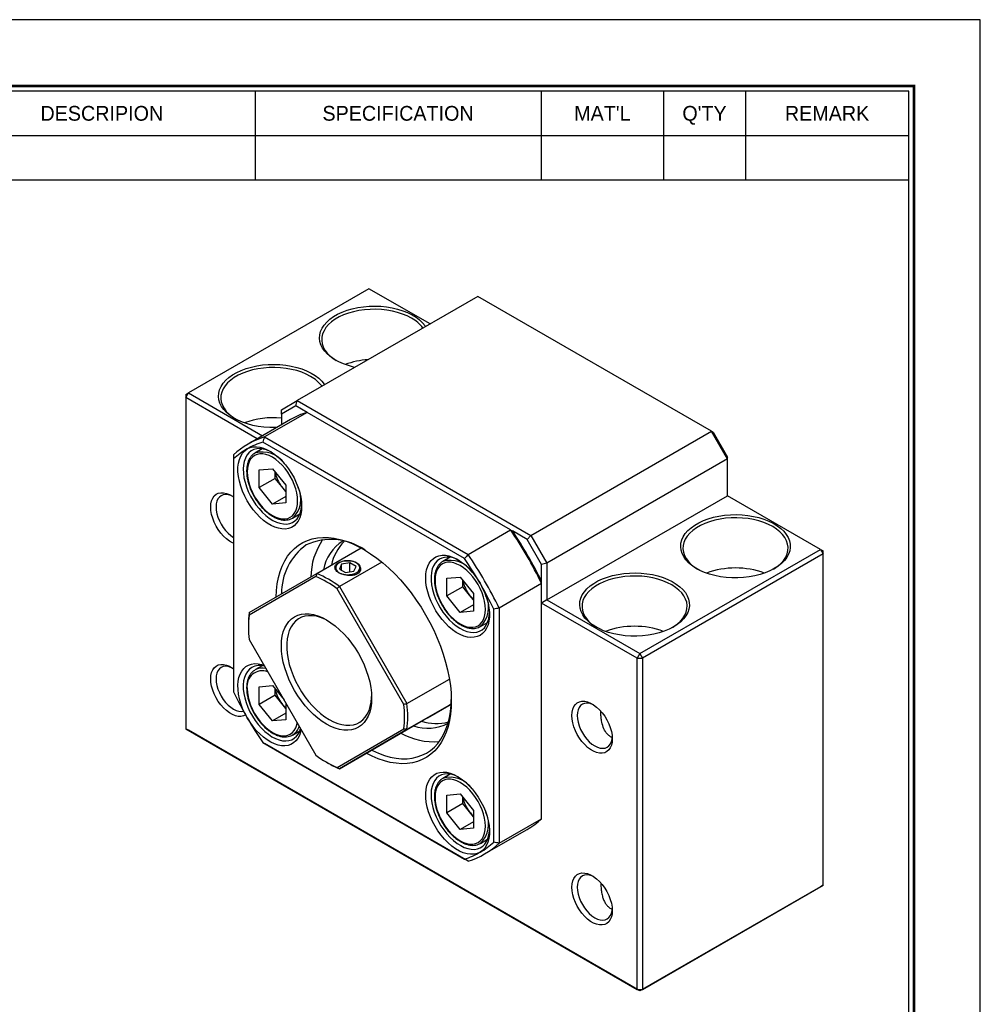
# Model space of a CAD drawing. Header units: millimetres. Extents: x 0 to 404, y 0 to 286.
# Tile 4 of 4: x 276 to 404, y 154 to 286. Entities that reach past the tile are written whole.
import ezdxf
from ezdxf.enums import TextEntityAlignment as Align

# ---------------------------------------------------------------- set-up
doc = ezdxf.new("R2010")
doc.units = ezdxf.units.MM
doc.layers.add('L1', color=7, linetype='CONTINUOUS')
doc.layers.add('OUTLINE', color=7, linetype='CONTINUOUS')

# ---------------------------------------------------------------- blocks, each defined once
blk = doc.blocks.new('표제란')
at = {"layer": 'L1', "color": 0}
for p, q in [((297, 210), (0, 210)), ((297, 0), (297, 210))]:
    blk.add_line(p, q, dxfattribs=at)
at = {"layer": 'L1'}
for p, q in [((226, 203), (226, 194.336)), ((254, 203), (254, 194.336)), ((266, 203), (266, 194.336)), ((274, 203), (274, 194.336)), ((190, 198.668), (290, 198.668)), ((190, 194.336), (290, 194.336))]:
    blk.add_line(p, q, dxfattribs=at)
at = {"layer": 'L1', "const_width": 0.25}
blk.add_lwpolyline([(290.5, 6.5), (290.5, 203.5), (10, 203.5), (10, 6.5)], close=True, dxfattribs=at)
at = {"layer": 'L1'}
blk.add_lwpolyline([(290, 7), (290, 203), (10.5, 203), (10.5, 7)], close=True, dxfattribs=at)
for s, p in [('DESCRIPION', (211, 200.834)), ('SPECIFICATION', (240, 200.834)), ("MAT'L", (260, 200.834)), ("Q'TY", (270, 200.834)), ('REMARK', (282, 200.834))]:
    blk.add_text(s, height=1.444, dxfattribs=at).set_placement(p, align=Align.MIDDLE_CENTER)
for tag, p in [('필렛', (179.25, 10.9)), ('모따기', (179.25, 8.3))]:
    blk.add_attdef(tag, text='', height=1.15, dxfattribs=at).set_placement(p, align=Align.MIDDLE_LEFT)
at = {"layer": 'OUTLINE', "ltscale": 0.5}
for tag, p, height in [('TITLE', (237.166, 24.406), 2.5), ('도번', (251.181, 15.642), 2.5), ('SCALE', (253.781, 9.553), 1.2), ('DATE', (277.02, 9.511), 1.2)]:
    blk.add_attdef(tag, p, '', height=height, dxfattribs=at)

msp = doc.modelspace()

# ---------------------------------------------------------------- linework, layer by layer
at = {"layer": 'OUTLINE'}
for p, q in [((322.4865, 249.7539), (298.4449, 235.875)), ((330.6172, 245.0601), (322.4865, 249.7539)), ((336.9822, 248.7346), (312.9406, 234.8556)), ((368.0949, 230.7736), (336.9822, 248.7346)), ((298.0913, 235.2626), (298.4449, 235.875)), ((298.0913, 235.6708), (298.4449, 235.875)), ((298.0913, 235.6708), (298.0913, 235.2626)), ((298.0913, 235.2626), (298.0913, 191.1694)), ((307.6027, 229.7718), (298.0913, 235.2626)), ((298.4449, 235.875), (308.3099, 230.18)), ((310.8193, 233.6306), (312.9406, 234.8556)), ((312.7335, 234.1587), (312.9406, 234.8556)), ((312.9406, 234.8556), (344.0533, 216.8947)), ((312.7335, 234.1587), (310.8193, 233.0533)), ((310.8193, 233.0533), (310.8193, 233.6306)), ((314.2389, 233.2897), (312.7335, 234.1587)), ((312.0411, 232.334), (306.3842, 229.0683)), ((314.239, 233.2897), (308.5821, 230.024)), ((310.8193, 233.0533), (310.8193, 231.6286)), ((341.3406, 217.6442), (314.239, 233.2897)), ((344.0533, 216.8947), (368.0949, 230.7736)), ((370.2162, 227.0994), (368.0949, 230.7736)), ((368.0949, 230.7736), (368.302, 230.654)), ((308.5821, 230.024), (335.6838, 214.3786)), ((368.302, 230.654), (370.2162, 227.3385)), ((308.2789, 228.4301), (307.3099, 227.8707)), ((335.2098, 213.8358), (308.349, 229.3421)), ((304.4553, 227.0936), (304.4553, 196.0758)), ((370.2162, 227.0994), (346.1746, 213.2204)), ((370.2162, 227.0994), (370.2162, 227.3385)), ((370.2162, 222.2001), (370.2162, 227.0994)), ((307.8652, 225.6375), (309.633, 225.7956)), ((307.8652, 223.2804), (307.8652, 225.6375)), ((309.633, 225.7956), (311.4007, 223.5965)), ((309.9865, 224.505), (307.8652, 223.2804)), ((309.9865, 224.505), (309.9865, 225.3558)), ((310.8704, 223.4054), (309.9865, 224.505)), ((309.633, 221.0813), (307.8652, 223.2804)), ((311.4007, 222.7457), (310.8704, 223.4054)), ((311.4007, 223.5965), (311.4007, 221.2393)), ((311.4007, 222.1018), (309.633, 221.0813)), ((346.1746, 208.3212), (370.2162, 222.2001)), ((382.5906, 215.0566), (370.2162, 222.2001)), ((311.4007, 221.2393), (309.633, 221.0813)), ((312.3095, 219.2102), (313.2785, 219.7696)), ((335.6838, 214.3786), (341.3406, 217.6442)), ((343.5533, 216.3668), (341.5737, 217.5096)), ((343.5533, 216.3668), (344.0533, 216.8947)), ((345.4675, 213.0513), (343.5533, 216.3668)), ((344.0533, 216.8947), (346.1746, 213.2204)), ((315.5418, 211.8397), (321.4246, 215.2357)), ((358.549, 201.1776), (382.5906, 215.0566)), ((382.5906, 215.0566), (382.9441, 214.4442)), ((382.5906, 215.0566), (382.9441, 214.8524)), ((333.2789, 213.9979), (332.3099, 213.4385)), ((382.9441, 214.4442), (358.9025, 200.5652)), ((382.9441, 214.4442), (382.9441, 214.8524)), ((382.9441, 170.351), (382.9441, 214.4442)), ((324.1942, 213.3709), (318.5418, 210.1078)), ((318.8416, 213.0785), (318.5427, 212.4347)), ((318.5427, 212.4347), (319.3592, 211.9633)), ((319.9569, 213.2511), (318.8416, 213.0785)), ((318.8416, 212.2621), (318.8416, 213.0785)), ((320.7734, 212.7797), (319.9569, 213.2511)), ((319.9569, 212.0558), (319.9569, 213.2511)), ((320.4746, 212.1358), (320.7734, 212.7797)), ((346.1746, 213.2204), (345.4675, 213.0513)), ((345.4675, 210.7654), (345.4675, 213.0513)), ((346.1746, 213.2204), (346.1746, 208.3212)), ((315.4294, 211.4284), (306.5299, 206.2892)), ((306.5418, 206.6424), (315.5418, 211.8397)), ((319.3592, 211.9633), (320.4746, 212.1358)), ((332.8652, 211.2053), (334.633, 211.3634)), ((332.8652, 208.8482), (332.8652, 211.2053)), ((334.633, 211.3634), (336.4007, 209.1643)), ((327.1294, 194.3974), (318.2299, 209.8116)), ((318.5418, 210.1078), (327.5418, 194.5194)), ((334.9865, 210.0728), (332.8652, 208.8482)), ((334.9865, 210.0728), (334.9865, 210.9236)), ((335.8704, 208.9732), (334.9865, 210.0728)), ((345.4675, 210.4963), (339.8106, 207.2307)), ((345.4675, 179.2003), (345.4675, 210.4963)), ((334.633, 206.6491), (332.8652, 208.8482)), ((336.4007, 208.3135), (335.8704, 208.9732)), ((336.4007, 209.1643), (336.4007, 206.8072)), ((336.4007, 207.6696), (334.633, 206.6491)), ((339.1035, 176.0738), (339.1035, 207.0916)), ((339.8106, 207.2307), (339.8106, 175.9347)), ((346.1746, 208.3212), (345.4675, 207.9129)), ((358.1954, 200.5652), (345.4675, 207.9129)), ((346.1746, 208.3212), (358.549, 201.1776)), ((336.4007, 206.8072), (334.633, 206.6491)), ((306.4352, 204.9718), (306.4352, 204.7269)), ((337.3095, 204.778), (338.2785, 205.3374)), ((306.5299, 203.0552), (315.4294, 187.6409)), ((358.549, 201.1776), (358.1954, 200.5652)), ((358.1954, 200.5652), (358.9025, 200.5652)), ((358.1954, 156.472), (358.1954, 200.5652)), ((358.549, 201.1776), (358.9025, 200.5652)), ((358.9025, 200.5652), (358.9025, 156.472)), ((308.2789, 199.561), (307.3099, 199.0017)), ((307.8652, 196.7684), (309.633, 196.9265)), ((307.8652, 194.4113), (307.8652, 196.7684)), ((309.633, 196.9265), (311.178, 195.0045)), ((327.5418, 194.5194), (333.1941, 197.7824)), ((309.9865, 195.6359), (307.8652, 194.4113)), ((309.9865, 195.6359), (309.9865, 196.4867)), ((310.8704, 194.5364), (309.9865, 195.6359)), ((309.633, 192.2122), (307.8652, 194.4113)), ((311.4007, 193.8766), (310.8704, 194.5364)), ((311.4007, 194.6187), (311.4007, 192.3703)), ((333.4245, 194.4511), (327.5418, 191.0551)), ((330.2721, 192.63), (333.4244, 194.4505)), ((333.2064, 194.3246), (333.4244, 194.4506)), ((333.4244, 194.4505), (333.2064, 194.3246)), ((311.4007, 193.2327), (309.633, 192.2122)), ((311.4007, 192.3703), (309.633, 192.2122)), ((326.9564, 190.7154), (329.7064, 192.3035)), ((329.7064, 192.3035), (330.2721, 192.63)), ((298.0913, 191.1694), (358.1954, 156.472)), ((298.4449, 190.9652), (298.0913, 191.1694)), ((358.549, 156.2679), (298.4449, 190.9652)), ((312.3095, 190.3412), (313.2785, 190.9005)), ((318.2299, 186.0242), (327.1294, 191.1634)), ((327.5418, 191.0551), (318.5418, 185.8578)), ((318.5418, 185.8578), (326.9564, 190.7154)), ((308.349, 189.3316), (335.2098, 173.8253)), ((335.6838, 173.5515), (308.5821, 189.197)), ((316.828, 186.7241), (317.0401, 186.6016)), ((333.2789, 185.1288), (332.3099, 184.5695)), ((332.8652, 182.3362), (334.633, 182.4943)), ((332.8652, 179.9791), (332.8652, 182.3362)), ((334.633, 182.4943), (336.4007, 180.2952)), ((334.9865, 181.2037), (332.8652, 179.9791)), ((334.9865, 181.2037), (334.9865, 182.0545)), ((335.8704, 180.1042), (334.9865, 181.2037)), ((334.633, 177.78), (332.8652, 179.9791)), ((336.4007, 179.4444), (335.8704, 180.1042)), ((336.4007, 180.2952), (336.4007, 177.9381)), ((336.4007, 178.8005), (334.633, 177.78)), ((339.8106, 175.9347), (345.4675, 179.2003)), ((336.4007, 177.9381), (334.633, 177.78)), ((337.8817, 174.5073), (343.5385, 177.7729)), ((337.3095, 175.909), (338.2785, 176.4683)), ((382.5906, 170.1468), (358.549, 156.2679)), ((358.9025, 156.472), (382.9441, 170.351)), ((382.9441, 170.351), (382.5906, 170.1468)), ((354.6599, 167.2496), (354.8435, 167.1689)), ((358.1954, 156.472), (358.9025, 156.472)), ((358.549, 156.2679), (358.1954, 156.472)), ((358.9025, 156.472), (358.549, 156.2679))]:
    msp.add_line(p, q, dxfattribs=at)
at = {"layer": 'OUTLINE', "flags": 128}
for points in [[(320.6076, 239.2817), (320.445, 239.3186), (319.7417, 239.5094), (319.0776, 239.7422), (318.46, 240.0145), (317.8962, 240.3231), (317.3923, 240.6646), (316.9542, 241.0351), (316.5867, 241.4303), (316.2942, 241.8459), (316.0798, 242.2771), (315.946, 242.719), (315.8943, 243.1665), (315.9253, 243.6148), (316.0387, 244.0585), (316.2331, 244.4928), (316.5064, 244.9128), (316.8555, 245.3135), (317.2764, 245.6906), (317.7643, 246.0397), (318.3138, 246.3569), (318.9185, 246.6386), (319.5717, 246.8816), (320.2659, 247.0831), (320.9933, 247.2408), (321.7456, 247.3531), (322.5144, 247.4186), (323.2908, 247.4365), (324.0661, 247.4066), (324.8316, 247.3294), (325.5784, 247.2056), (326.2983, 247.0367), (326.983, 246.8246), (327.6247, 246.5717), (328.2163, 246.2808), (328.7509, 245.9553), (329.2226, 245.5988), (329.6259, 245.2154), (329.9564, 244.8094), (330.0202, 244.7155)], [(328.1434, 245.8351), (327.5792, 246.1273), (326.9636, 246.3826), (326.3038, 246.5979), (325.6075, 246.7708), (324.883, 246.8992), (324.1386, 246.9817), (323.3832, 247.0172), (322.6255, 247.0054), (321.8745, 246.9463), (321.139, 246.8407), (320.4275, 246.6898), (319.7485, 246.4954), (319.1099, 246.2597), (318.5191, 245.9856), (317.9832, 245.6762), (317.5083, 245.3352), (317.1001, 244.9665), (316.7633, 244.5745), (316.502, 244.1638), (316.319, 243.7392), (316.2167, 243.3056), (316.1962, 242.8682), (316.2577, 242.4321), (316.4005, 242.0024), (316.623, 241.5841), (316.9225, 241.1822), (317.2956, 240.8013), (317.7377, 240.4459), (318.1392, 240.182)], [(310.18, 231.2596), (310.05, 231.2559), (309.2731, 231.2619), (308.5016, 231.3155), (307.7444, 231.4162), (307.01, 231.5627), (306.3067, 231.7535), (305.6425, 231.9863), (305.025, 232.2586), (304.4611, 232.5672), (303.9573, 232.9087), (303.5191, 233.2792), (303.1517, 233.6745), (302.8591, 234.09), (302.6447, 234.5212), (302.5109, 234.9631), (302.4592, 235.4107), (302.4903, 235.8589), (302.6036, 236.3027), (302.7981, 236.737), (303.0714, 237.1569), (303.4205, 237.5576), (303.8414, 237.9347), (304.3293, 238.2838), (304.8788, 238.601), (305.4835, 238.8827), (306.1367, 239.1257), (306.8309, 239.3272), (307.5583, 239.485), (308.3106, 239.5972), (309.0793, 239.6627), (309.8558, 239.6806), (310.6311, 239.6507), (311.3965, 239.5735), (312.1434, 239.4497), (312.8633, 239.2808), (313.5479, 239.0687), (314.1897, 238.8158), (314.7812, 238.5249), (315.3159, 238.1994), (315.7875, 237.8429), (316.1909, 237.4595), (316.5214, 237.0535), (316.5852, 236.9596)], [(314.7083, 238.0792), (314.1442, 238.3714), (313.5286, 238.6267), (312.8688, 238.842), (312.1725, 239.0149), (311.448, 239.1434), (310.7036, 239.2258), (309.9482, 239.2613), (309.1905, 239.2495), (308.4395, 239.1904), (307.7039, 239.0848), (306.9925, 238.9339), (306.3135, 238.7395), (305.6748, 238.5039), (305.0841, 238.2297), (304.5481, 237.9203), (304.0733, 237.5793), (303.6651, 237.2106), (303.3283, 236.8186), (303.0669, 236.4079), (302.884, 235.9833), (302.7817, 235.5498), (302.7612, 235.1124), (302.8227, 234.6763), (302.9655, 234.2465), (303.188, 233.8283), (303.4875, 233.4263), (303.8605, 233.0454), (304.3027, 232.6901), (304.7042, 232.4261)], [(306.2794, 221.5019), (305.9397, 222.1409), (305.6486, 222.7958), (305.4105, 223.4571), (305.2289, 224.1151), (305.1063, 224.7603), (305.0445, 225.3833), (305.0445, 225.9749), (305.1063, 226.5266), (305.2289, 227.0302), (305.4105, 227.4785), (305.6486, 227.8649), (305.9397, 228.1838), (306.2794, 228.4305)], [(309.4607, 228.0244), (309.3338, 228.0888), (308.8596, 228.2862), (308.397, 228.4101), (307.9533, 228.4586), (307.5349, 228.431), (307.1484, 228.3278), (306.7996, 228.1504), (306.4937, 227.9016), (306.2354, 227.5851), (306.0286, 227.2058), (305.8764, 226.7694), (305.7812, 226.2825), (305.7443, 225.7524), (305.7665, 225.1873), (305.8472, 224.5957), (305.9853, 223.9865), (306.1787, 223.3691), (306.4245, 222.7526), (306.7189, 222.1466), (307.0575, 221.5602), (307.4351, 221.0022), (307.846, 220.4811), (308.2841, 220.0049), (308.7426, 219.5808), (309.2145, 219.2151), (309.6929, 218.9134), (310.1703, 218.6803), (310.6395, 218.5194), (311.0935, 218.433), (311.5254, 218.4225), (311.9286, 218.4881), (312.297, 218.6286), (312.625, 218.8421), (312.9076, 219.1253), (313.1406, 219.4739), (313.3204, 219.8825), (313.4444, 220.3451), (313.5105, 220.8545), (313.5182, 220.9959)], [(306.2794, 228.4305), (306.6528, 228.5981), (307.0626, 228.6913), (307.5032, 228.7089), (307.9684, 228.6506), (308.4517, 228.5173), (308.9465, 228.3106), (309.446, 228.0336), (309.9431, 227.6901), (310.431, 227.2848), (310.903, 226.8234), (311.3525, 226.3122), (311.7732, 225.7583), (312.1593, 225.1694), (312.5055, 224.5537), (312.807, 223.9198), (313.0596, 223.2763), (313.2598, 222.6322), (313.4048, 221.9965), (313.4926, 221.3779), (313.5221, 220.7851), (313.4926, 220.2262), (313.4048, 219.7091), (313.2598, 219.2408), (313.0596, 218.8278), (312.807, 218.476), (312.5055, 218.1901), (312.1593, 217.9742), (311.7732, 217.8311), (311.3525, 217.763), (310.903, 217.7707), (310.431, 217.8542), (309.9431, 218.0123), (309.446, 218.2427), (308.9465, 218.5424), (308.4517, 218.907), (307.9684, 219.3317), (307.5032, 219.8105), (307.0626, 220.3368), (306.6528, 220.9032), (306.2794, 221.5019)], [(306.2742, 225.3774), (306.3029, 224.8546), (306.3887, 224.3075), (306.5299, 223.7455), (306.7242, 223.1783), (306.9683, 222.6156), (307.258, 222.0669), (307.5883, 221.5417), (307.9536, 221.049), (308.3476, 220.5971), (308.7637, 220.1939), (309.1946, 219.8461), (309.633, 219.5599), (310.0714, 219.34), (310.5023, 219.1902), (310.9183, 219.1131), (311.3123, 219.11), (311.6776, 219.181), (312.008, 219.3248), (312.2976, 219.539), (312.5417, 219.82), (312.7361, 220.1628), (312.8773, 220.5617), (312.963, 221.0098), (312.9917, 221.4995), (312.963, 222.0223), (312.8773, 222.5694), (312.7361, 223.1313), (312.5417, 223.6985), (312.2976, 224.2613), (312.008, 224.8099), (311.6776, 225.3351), (311.3123, 225.8279), (310.9183, 226.2798), (310.5023, 226.683), (310.0714, 227.0307), (309.633, 227.317), (309.1946, 227.5369), (308.7637, 227.6867), (308.3476, 227.7638), (307.9536, 227.7669), (307.5883, 227.6959), (307.258, 227.5521), (306.9683, 227.3378), (306.7242, 227.0569), (306.5299, 226.7141), (306.3887, 226.3152), (306.3029, 225.8671), (306.2742, 225.3774)], [(304.4553, 215.8565), (304.3025, 215.9264), (303.9009, 216.1582), (303.5038, 216.4566), (303.1201, 216.8148), (302.7582, 217.2249), (302.4264, 217.6777), (302.132, 218.1631), (301.8816, 218.6702), (301.6808, 219.1878), (301.5341, 219.7041), (301.4447, 220.2079), (301.4147, 220.6876), (301.4447, 221.1328), (301.5341, 221.5333), (301.6808, 221.8803), (301.8816, 222.166), (302.132, 222.384), (302.4264, 222.5295), (302.7582, 222.5992), (303.1201, 222.5915), (303.5038, 222.5067), (303.9009, 222.3466), (304.3025, 222.1147), (304.4553, 222.0082)], [(304.2852, 222.1262), (304.0903, 222.2127), (303.7342, 222.3195), (303.3959, 222.353), (303.0837, 222.3123), (302.8053, 222.1985), (302.5675, 222.0142), (302.3762, 221.7641), (302.236, 221.4544), (302.1506, 221.0926), (302.1218, 220.6876), (302.1506, 220.2495), (302.236, 219.789), (302.3762, 219.3175), (302.5675, 218.8465), (302.8053, 218.3877), (303.0837, 217.9524), (303.3959, 217.5512), (303.7342, 217.1941), (304.0903, 216.8899), (304.4553, 216.646)], [(376.4388, 212.4849), (375.8608, 212.185), (375.231, 211.9223), (374.5563, 211.6997), (373.8445, 211.5198), (373.1036, 211.3846), (372.342, 211.2957), (371.5683, 211.2539), (370.7914, 211.2599), (370.0199, 211.3135), (369.2627, 211.4142), (368.5282, 211.5607), (367.825, 211.7515), (367.1608, 211.9843), (366.5433, 212.2566), (365.9794, 212.5653), (365.4756, 212.9067), (365.0374, 213.2772), (364.67, 213.6725), (364.3774, 214.088), (364.163, 214.5192), (364.0292, 214.9611), (363.9775, 215.4087), (364.0086, 215.8569), (364.1219, 216.3007), (364.3164, 216.735), (364.5897, 217.1549), (364.9388, 217.5556), (365.3597, 217.9327), (365.8476, 218.2818), (366.397, 218.599), (367.0018, 218.8807), (367.655, 219.1237), (368.3492, 219.3252), (369.0766, 219.483), (369.8289, 219.5952), (370.5976, 219.6607), (371.3741, 219.6786), (372.1494, 219.6487), (372.9148, 219.5715), (373.6617, 219.4477), (374.3816, 219.2788), (375.0662, 219.0667), (375.708, 218.8138), (376.2995, 218.5229), (376.8342, 218.1974), (377.3058, 217.8409), (377.7092, 217.4575), (378.0397, 217.0515), (378.2935, 216.6275), (378.4678, 216.1904), (378.5607, 215.745), (378.5711, 215.2965), (378.4988, 214.8499), (378.3446, 214.4102), (378.1104, 213.9825), (377.7988, 213.5716), (377.4133, 213.1821), (376.9582, 212.8185), (376.4388, 212.4849)], [(376.2266, 218.0772), (375.6625, 218.3694), (375.0469, 218.6247), (374.3871, 218.84), (373.6908, 219.0129), (372.9663, 219.1414), (372.2219, 219.2238), (371.4664, 219.2593), (370.7088, 219.2475), (369.9578, 219.1884), (369.2222, 219.0828), (368.5108, 218.9319), (367.8318, 218.7375), (367.1931, 218.5019), (366.6024, 218.2277), (366.0664, 217.9183), (365.5916, 217.5773), (365.1834, 217.2086), (364.8466, 216.8166), (364.5852, 216.4059), (364.4023, 215.9813), (364.3, 215.5478), (364.2795, 215.1104), (364.341, 214.6743), (364.4838, 214.2445), (364.7063, 213.8263), (365.0058, 213.4243), (365.3788, 213.0434), (365.821, 212.6881), (366.2225, 212.4241)], [(376.3313, 212.4241), (376.4873, 212.5213), (376.9622, 212.8623), (377.3704, 213.231), (377.7072, 213.623), (377.9685, 214.0337), (378.1515, 214.4583), (378.2538, 214.8918), (378.2743, 215.3292), (378.2128, 215.7653), (378.07, 216.195), (377.8475, 216.6133), (377.548, 217.0153), (377.175, 217.3962), (376.7328, 217.7515), (376.2266, 218.0772)], [(310.1171, 208.707), (310.1671, 209.5931), (310.2758, 210.473), (310.4418, 211.3086), (310.6643, 212.0958), (310.9421, 212.8306), (311.274, 213.5093), (311.6581, 214.1287), (312.0928, 214.6855), (312.5756, 215.1771), (313.1044, 215.601), (313.6763, 215.955), (314.2886, 216.2374), (314.9382, 216.4468), (315.6219, 216.5822), (316.3363, 216.6428), (317.0778, 216.6284), (317.8428, 216.5391), (318.6273, 216.3753), (319.4276, 216.1378), (320.2395, 215.8277), (321.0591, 215.4467), (321.8824, 214.9967), (322.7051, 214.4798), (323.5232, 213.8986), (324.3326, 213.2562), (325.1293, 212.5555), (325.9093, 211.8002), (326.6687, 210.994), (327.4038, 210.1409), (328.1108, 209.2452), (328.7863, 208.3114), (329.4269, 207.344), (330.0294, 206.3479)], [(337.2794, 203.606), (336.906, 203.4384), (336.4962, 203.3451), (336.0556, 203.3275), (335.5905, 203.3858), (335.1071, 203.5192), (334.6123, 203.7258), (334.1128, 204.0028), (333.6157, 204.3464), (333.1278, 204.7517), (332.6558, 205.2131), (332.2064, 205.7243), (331.7856, 206.2782), (331.3995, 206.867), (331.0533, 207.4827), (330.7518, 208.1167), (330.4992, 208.7602), (330.299, 209.4043), (330.154, 210.04), (330.0662, 210.6585), (330.0368, 211.2514), (330.0662, 211.8102), (330.154, 212.3274), (330.299, 212.7957), (330.4992, 213.2086), (330.7518, 213.5605), (331.0533, 213.8463), (331.3995, 214.0623), (331.7856, 214.2053), (332.2064, 214.2735), (332.6558, 214.2657), (333.1278, 214.1823), (333.6157, 214.0242), (334.1128, 213.7938), (334.6123, 213.4941), (335.1071, 213.1294), (335.5905, 212.7047), (336.0556, 212.226), (336.4962, 211.6997), (336.906, 211.1333), (337.2794, 210.5346)], [(331.883, 213.7694), (331.5659, 213.5381), (331.2953, 213.2382), (331.0753, 212.8741), (330.9092, 212.4513), (330.7995, 211.9764), (330.748, 211.4564), (330.7554, 210.8992), (330.8216, 210.3134), (330.9455, 209.7078), (331.1253, 209.0915), (331.3583, 208.4739), (331.641, 207.8644), (331.969, 207.2723), (332.3373, 206.7063), (332.7405, 206.1753), (333.1724, 205.6872), (333.6264, 205.2494), (334.0957, 204.8685), (334.5731, 204.5504), (335.0514, 204.2998), (335.5234, 204.1205), (335.9819, 204.0153), (336.4199, 203.9858), (336.8308, 204.0324), (337.2085, 204.1544), (337.547, 204.3499), (337.8415, 204.616), (338.0872, 204.9487), (338.2806, 205.3428), (338.4187, 205.7925), (338.4995, 206.291), (338.5182, 206.5637)], [(318.5196, 211.95), (318.8129, 211.8161), (319.1517, 211.7249), (319.5178, 211.6813), (319.8914, 211.6876), (320.2525, 211.7434), (320.5815, 211.8458), (320.8608, 211.9893), (321.0752, 212.1661), (321.2132, 212.3666), (321.2674, 212.5802), (321.2348, 212.7951), (321.1172, 213), (320.921, 213.1837), (320.6567, 213.3363), (320.3385, 213.4495), (319.9837, 213.5174), (319.6113, 213.5362), (319.2414, 213.505), (318.894, 213.4253), (318.5878, 213.3015), (318.3393, 213.1403), (318.1618, 212.9503), (318.0651, 212.7419), (318.0542, 212.5262), (318.1298, 212.3148), (318.2878, 212.1193), (318.5196, 211.95)], [(331.2742, 210.9452), (331.3029, 210.4224), (331.3887, 209.8753), (331.5299, 209.3133), (331.7242, 208.7462), (331.9683, 208.1834), (332.258, 207.6347), (332.5883, 207.1095), (332.9536, 206.6168), (333.3476, 206.1649), (333.7637, 205.7617), (334.1946, 205.4139), (334.633, 205.1277), (335.0714, 204.9078), (335.5023, 204.758), (335.9183, 204.6809), (336.3123, 204.6778), (336.6776, 204.7488), (337.008, 204.8926), (337.2976, 205.1068), (337.5417, 205.3878), (337.7361, 205.7306), (337.8773, 206.1295), (337.963, 206.5776), (337.9917, 207.0673), (337.963, 207.5901), (337.8773, 208.1372), (337.7361, 208.6991), (337.5417, 209.2663), (337.2976, 209.8291), (337.008, 210.3777), (336.6776, 210.9029), (336.3123, 211.3957), (335.9183, 211.8476), (335.5023, 212.2508), (335.0714, 212.5985), (334.633, 212.8848), (334.1946, 213.1047), (333.7637, 213.2545), (333.3476, 213.3316), (332.9536, 213.3347), (332.5883, 213.2637), (332.258, 213.1199), (331.9683, 212.9057), (331.7242, 212.6247), (331.5299, 212.2819), (331.3887, 211.883), (331.3029, 211.4349), (331.2742, 210.9452)], [(363.0037, 204.729), (362.4258, 204.4291), (361.796, 204.1664), (361.1213, 203.9439), (360.4095, 203.764), (359.6686, 203.6288), (358.907, 203.5398), (358.1333, 203.498), (357.3563, 203.504), (356.5849, 203.5576), (355.8276, 203.6583), (355.0932, 203.8048), (354.39, 203.9956), (353.7258, 204.2285), (353.1083, 204.5007), (352.5444, 204.8094), (352.0405, 205.1509), (351.6024, 205.5213), (351.235, 205.9166), (350.9424, 206.3322), (350.728, 206.7633), (350.5942, 207.2052), (350.5425, 207.6528), (350.5735, 208.101), (350.6869, 208.5448), (350.8813, 208.9791), (351.1547, 209.399), (351.5037, 209.7998), (351.9246, 210.1768), (352.4126, 210.5259), (352.962, 210.8431), (353.5668, 211.1248), (354.2199, 211.3678), (354.9142, 211.5693), (355.6416, 211.7271), (356.3939, 211.8393), (357.1626, 211.9048), (357.939, 211.9227), (358.7144, 211.8929), (359.4798, 211.8156), (360.2267, 211.6919), (360.9465, 211.523), (361.6312, 211.3108), (362.273, 211.0579), (362.8645, 210.767), (363.3991, 210.4415), (363.8708, 210.085), (364.2741, 209.7016), (364.6046, 209.2956), (364.8585, 208.8717), (365.0328, 208.4345), (365.1257, 207.9892), (365.136, 207.5406), (365.0637, 207.094), (364.9096, 206.6543), (364.6754, 206.2266), (364.3638, 205.8157), (363.9782, 205.4262), (363.5232, 205.0626), (363.0037, 204.729)], [(362.7916, 210.3213), (362.2274, 210.6135), (361.6118, 210.8688), (360.952, 211.0841), (360.2558, 211.2571), (359.5312, 211.3855), (358.7869, 211.4679), (358.0314, 211.5034), (357.2737, 211.4916), (356.5227, 211.4325), (355.7872, 211.3269), (355.0757, 211.176), (354.3967, 210.9816), (353.7581, 210.746), (353.1673, 210.4719), (352.6314, 210.1625), (352.1565, 209.8214), (351.7483, 209.4527), (351.4116, 209.0608), (351.1502, 208.65), (350.9673, 208.2254), (350.8649, 207.7919), (350.8444, 207.3545), (350.9059, 206.9184), (351.0488, 206.4887), (351.2712, 206.0704), (351.5708, 205.6684), (351.9438, 205.2876), (352.386, 204.9322), (352.7874, 204.6682)], [(337.2794, 210.5346), (337.6191, 209.8956), (337.9102, 209.2407), (338.1483, 208.5794), (338.3299, 207.9214), (338.4526, 207.2761), (338.5143, 206.6532), (338.5143, 206.0616), (338.4526, 205.5099), (338.3299, 205.0063), (338.1483, 204.558), (337.9102, 204.1716), (337.6191, 203.8527), (337.2794, 203.606)], [(362.8963, 204.6682), (363.0523, 204.7654), (363.5272, 205.1064), (363.9354, 205.4751), (364.2721, 205.8671), (364.5335, 206.2778), (364.7164, 206.7024), (364.8188, 207.136), (364.8393, 207.5733), (364.7778, 208.0095), (364.6349, 208.4392), (364.4125, 208.8574), (364.113, 209.2594), (363.7399, 209.6403), (363.2977, 209.9957), (362.7916, 210.3213)], [(316.8297, 205.6669), (317.4188, 205.2933), (318.0022, 204.8566), (318.5744, 204.3608), (319.1297, 203.8107), (319.6629, 203.2117), (320.1689, 202.5695), (320.6426, 201.8902), (321.0797, 201.1805), (321.4758, 200.4472), (321.8271, 199.6973), (322.1304, 198.938), (322.3826, 198.1767), (322.5813, 197.4207), (322.7246, 196.6772), (322.8111, 195.9535), (322.8401, 195.2565), (322.8111, 194.5929), (322.7246, 193.9692), (322.5813, 193.3912), (322.3826, 192.8646), (322.1304, 192.3945), (321.8271, 191.9853), (321.4758, 191.6411), (321.0797, 191.3651), (320.6426, 191.1599), (320.1689, 191.0277), (319.6629, 190.9696), (319.1297, 190.9862), (318.5744, 191.0773), (318.0022, 191.2421), (317.4188, 191.479), (316.8297, 191.7857), (316.2405, 192.1592), (315.6571, 192.5959), (315.0849, 193.0917), (314.5296, 193.6418), (313.9964, 194.2408), (313.4905, 194.8831), (313.0167, 195.5623), (312.5797, 196.272), (312.1836, 197.0053), (311.8322, 197.7553), (311.529, 198.5145), (311.2768, 199.2758), (311.0781, 200.0318), (310.9347, 200.7753), (310.8482, 201.499), (310.8193, 202.196), (310.8482, 202.8596), (310.9347, 203.4834), (311.0781, 204.0613), (311.2768, 204.5879), (311.529, 205.0581), (311.8322, 205.4672), (312.1836, 205.8115), (312.5797, 206.0875), (313.0167, 206.2926), (313.4905, 206.4248), (313.9964, 206.4829), (314.5296, 206.4664), (315.0849, 206.3752), (315.6571, 206.2104), (316.2405, 205.9735), (316.8297, 205.6669)], [(317.0101, 205.5596), (316.6109, 205.7596), (316.0445, 205.9863), (315.4898, 206.1407), (314.9524, 206.2211), (314.4379, 206.2267), (313.9516, 206.1574), (313.4985, 206.014), (313.0832, 205.7978), (312.7099, 205.5112), (312.3826, 205.1571), (312.1045, 204.7391), (311.8785, 204.2614), (311.7069, 203.7291), (311.5916, 203.1475), (311.5336, 202.5227), (311.5336, 201.861), (311.5916, 201.1692), (311.7069, 200.4544), (311.8785, 199.724), (312.1045, 198.9855), (312.3826, 198.2464), (312.7099, 197.5143), (313.0832, 196.7967), (313.4985, 196.1011), (313.9516, 195.4344), (314.4379, 194.8037), (314.9524, 194.2153), (315.4898, 193.6752), (316.0445, 193.1891), (316.6109, 192.7619), (317.1832, 192.398), (317.7555, 192.1012), (318.3219, 191.8744), (318.8767, 191.72), (319.414, 191.6396), (319.9285, 191.634), (320.4148, 191.7033), (320.8679, 191.8468), (321.2833, 192.0629), (321.6565, 192.3495), (321.9839, 192.7036), (322.262, 193.1217), (322.4879, 193.5993), (322.6595, 194.1316), (322.7748, 194.7132), (322.8328, 195.3381), (322.8374, 195.4653)], [(330.0294, 206.3479), (330.5908, 205.328), (331.1083, 204.2896), (331.5793, 203.2376), (332.0015, 202.1774), (332.3728, 201.1142), (332.6913, 200.0534), (332.9554, 199.0002), (333.1639, 197.9599), (333.3156, 196.9376), (333.4099, 195.9385), (333.4462, 194.9675), (333.4244, 194.0294), (333.3446, 193.129), (333.2072, 192.2708), (333.0128, 191.4589), (332.7625, 190.6974), (332.4574, 189.9902), (332.0992, 189.3407), (331.6895, 188.7523), (331.2305, 188.2278), (330.7244, 187.7698), (330.1737, 187.3806), (329.5812, 187.0622), (328.9499, 186.8161), (328.2828, 186.6436), (327.5833, 186.5455), (326.8549, 186.5224), (326.1012, 186.5743), (325.326, 186.7009), (324.5331, 186.9017), (323.7265, 187.1757), (322.9102, 187.5214), (322.1168, 187.9216)], [(306.0593, 193.0177), (305.7771, 192.8803), (305.4452, 192.8106), (305.0834, 192.8183), (304.6997, 192.9031), (304.3025, 193.0632), (303.9009, 193.2951), (303.5038, 193.5934), (303.1201, 193.9517), (302.7582, 194.3618), (302.4264, 194.8146), (302.132, 195.2999), (301.8816, 195.8071), (301.6808, 196.3246), (301.5341, 196.841), (301.4447, 197.3447), (301.4147, 197.8245), (301.4447, 198.2696), (301.5341, 198.6702), (301.6808, 199.0172), (301.8816, 199.3029), (302.132, 199.5209), (302.4264, 199.6664), (302.7582, 199.7361), (303.1201, 199.7284), (303.5038, 199.6436), (303.9009, 199.4834), (304.3025, 199.2516), (304.4553, 199.1451)], [(304.2852, 199.2631), (304.0903, 199.3496), (303.7342, 199.4564), (303.3959, 199.4899), (303.0837, 199.4492), (302.8053, 199.3353), (302.5675, 199.1511), (302.3762, 198.901), (302.236, 198.5912), (302.1506, 198.2294), (302.1218, 197.8245), (302.1506, 197.3864), (302.236, 196.9259), (302.3762, 196.4544), (302.5675, 195.9834), (302.8053, 195.5246), (303.0837, 195.0893), (303.3959, 194.6881), (303.7342, 194.331), (304.0903, 194.0267), (304.4553, 193.7828), (304.8203, 193.6053), (305.1764, 193.4985), (305.5147, 193.465), (305.7911, 193.4969)], [(306.2794, 192.6328), (305.9514, 193.2478), (305.6684, 193.8778), (305.4343, 194.5145), (305.2521, 195.1491), (305.1244, 195.7732), (305.0529, 196.3782), (305.0386, 196.9559), (305.0816, 197.4987), (305.1813, 197.999), (305.3365, 198.4503), (305.545, 198.8462), (305.804, 199.1816), (306.1101, 199.4519), (306.4589, 199.6533), (306.8459, 199.7833), (307.2659, 199.84), (307.713, 199.8226), (308.1813, 199.7315), (308.5087, 199.6279)], [(306.883, 199.3325), (306.5659, 199.1012), (306.2953, 198.8013), (306.0752, 198.4372), (305.9092, 198.0144), (305.7995, 197.5395), (305.748, 197.0195), (305.7554, 196.4624), (305.8216, 195.8765), (305.9455, 195.2709), (306.1253, 194.6546), (306.3583, 194.0371), (306.641, 193.4276), (306.969, 192.8354), (307.3373, 192.2695), (307.7405, 191.7384), (308.1724, 191.2503), (308.6264, 190.8125), (309.0957, 190.4316), (309.5731, 190.1135), (310.0514, 189.8629), (310.5234, 189.6836), (310.9819, 189.5785), (311.4199, 189.5489), (311.8308, 189.5955), (312.2085, 189.7175), (312.547, 189.913), (312.8415, 190.1791), (313.0872, 190.5118), (313.2806, 190.906), (313.3775, 191.1948)], [(306.2742, 196.5083), (306.3029, 195.9855), (306.3887, 195.4384), (306.5299, 194.8765), (306.7242, 194.3093), (306.9683, 193.7465), (307.258, 193.1979), (307.5883, 192.6726), (307.9536, 192.1799), (308.3476, 191.728), (308.7637, 191.3248), (309.1946, 190.9771), (309.633, 190.6908), (310.0714, 190.4709), (310.5023, 190.3211), (310.9183, 190.244), (311.3123, 190.2409), (311.6776, 190.3119), (312.008, 190.4557), (312.2976, 190.6699), (312.5417, 190.9509), (312.7361, 191.2937), (312.8773, 191.6926), (312.9361, 191.9594)], [(322.8413, 188.3398), (322.9401, 188.2905), (323.7431, 187.9266), (324.5379, 187.6334), (325.3204, 187.4123), (326.0867, 187.2644), (326.8328, 187.1906), (327.555, 187.1911), (328.2496, 187.266), (328.913, 187.415), (329.5419, 187.6371), (330.133, 187.9314), (330.6833, 188.2963), (331.1901, 188.7299), (331.6507, 189.2301), (332.0628, 189.7942), (332.4243, 190.4195), (332.7333, 191.1027), (332.9884, 191.8404), (333.1881, 192.6287), (333.3315, 193.4637), (333.4178, 194.3412), (333.4453, 195.0548)], [(354.872, 189.8274), (354.842, 189.3823), (354.7526, 188.9818), (354.6059, 188.6348), (354.4051, 188.3491), (354.1547, 188.131), (353.8603, 187.9855), (353.5285, 187.9159), (353.1667, 187.9235), (352.7829, 188.0084), (352.3858, 188.1685), (351.9842, 188.4003), (351.5871, 188.6987), (351.2033, 189.0569), (350.8415, 189.467), (350.5097, 189.9198), (350.2153, 190.4052), (349.9649, 190.9123), (349.7641, 191.4299), (349.6174, 191.9463), (349.528, 192.45), (349.498, 192.9298), (349.528, 193.3749), (349.6174, 193.7754), (349.7641, 194.1224), (349.9649, 194.4081), (350.2153, 194.6262), (350.5097, 194.7716), (350.8415, 194.8413), (351.2033, 194.8337), (351.5871, 194.7488), (351.9842, 194.5887), (352.3858, 194.3569), (352.7829, 194.0585), (353.1667, 193.7003), (353.5285, 193.2902), (353.8603, 192.8374), (354.1547, 192.352), (354.4051, 191.8449), (354.6059, 191.3273), (354.7526, 190.8109), (354.842, 190.3072), (354.872, 189.8274)], [(352.3684, 194.3683), (352.1735, 194.4548), (351.8175, 194.5617), (351.4792, 194.5951), (351.167, 194.5544), (350.8886, 194.4406), (350.6508, 194.2563), (350.4594, 194.0063), (350.3193, 193.6965), (350.2338, 193.3347), (350.2051, 192.9298), (350.2338, 192.4917), (350.3193, 192.0312), (350.4594, 191.5596), (350.6508, 191.0887), (350.8886, 190.6299), (351.167, 190.1945), (351.4792, 189.7934), (351.8175, 189.4363), (352.1735, 189.132), (352.5386, 188.8881), (352.9036, 188.7106), (353.2596, 188.6037), (353.5979, 188.5702), (353.9101, 188.6109), (354.1886, 188.7248), (354.4264, 188.9091), (354.6177, 189.1591), (354.7578, 189.4689), (354.8433, 189.8307), (354.8658, 190.0423)], [(313.4515, 191.0668), (313.3775, 190.7315), (313.2223, 190.2802), (313.0138, 189.8843), (312.7548, 189.5489), (312.4488, 189.2786), (312.0999, 189.0772), (311.7129, 188.9472), (311.293, 188.8905), (310.8458, 188.9079), (310.3775, 188.999), (309.8943, 189.1628), (309.4028, 189.3968), (308.9096, 189.6981), (308.4215, 190.0625), (307.9449, 190.4851), (307.4864, 190.9601), (307.0521, 191.4812), (306.648, 192.0413), (306.2794, 192.6328)], [(331.2794, 178.2006), (330.9476, 178.8234), (330.662, 179.4615), (330.4265, 180.1062), (330.2444, 180.7485), (330.1183, 181.3794), (330.0498, 181.9903), (330.04, 182.5727), (330.089, 183.1185), (330.1961, 183.6202), (330.3597, 184.0707), (330.5777, 184.4639), (330.847, 184.7942), (331.1639, 185.0572), (331.524, 185.2491), (331.9223, 185.3673), (332.3533, 185.4102), (332.811, 185.3772), (333.289, 185.2687), (333.7807, 185.0862), (334.2794, 184.8323), (334.7781, 184.5105), (335.2698, 184.1252), (335.7479, 183.6818), (336.2055, 183.1864), (336.6365, 182.6459), (337.0348, 182.0678), (337.3949, 181.4602), (337.7118, 180.8313), (337.9811, 180.19), (338.1991, 179.5451), (338.3628, 178.9056), (338.4698, 178.2804), (338.5188, 177.6781), (338.509, 177.107), (338.4405, 176.5751), (338.3144, 176.0898), (338.1323, 175.6577), (337.8969, 175.2849), (337.6112, 174.9766), (337.2794, 174.7369)], [(334.4607, 184.7232), (334.3338, 184.7875), (333.8596, 184.9849), (333.397, 185.1088), (332.9533, 185.1573), (332.5349, 185.1298), (332.1484, 185.0265), (331.7996, 184.8491), (331.4937, 184.6003), (331.2354, 184.2839), (331.0286, 183.9046), (330.8764, 183.4681), (330.7812, 182.9812), (330.7443, 182.4512), (330.7665, 181.8861), (330.8472, 181.2944), (330.9853, 180.6853), (331.1787, 180.0678), (331.4245, 179.4514), (331.7189, 178.8453), (332.0575, 178.2589), (332.4351, 177.7009), (332.846, 177.1799), (333.2841, 176.7037), (333.7426, 176.2795), (334.2145, 175.9138), (334.6929, 175.6121), (335.1703, 175.3791), (335.6395, 175.2181), (336.0935, 175.1318), (336.5254, 175.1213), (336.9286, 175.1868), (337.297, 175.3274), (337.625, 175.5409), (337.9076, 175.824), (338.1406, 176.1726), (338.3204, 176.5812), (338.4444, 177.0438), (338.5105, 177.5532), (338.5182, 177.6946)], [(331.2742, 182.0761), (331.3029, 181.5533), (331.3887, 181.0062), (331.5299, 180.4443), (331.7242, 179.8771), (331.9683, 179.3143), (332.258, 178.7657), (332.5883, 178.2405), (332.9536, 177.7477), (333.3476, 177.2958), (333.7637, 176.8926), (334.1946, 176.5449), (334.633, 176.2586), (335.0714, 176.0387), (335.5023, 175.8889), (335.9183, 175.8118), (336.3123, 175.8087), (336.6776, 175.8797), (337.008, 176.0235), (337.2976, 176.2378), (337.5417, 176.5187), (337.7361, 176.8615), (337.8773, 177.2604), (337.963, 177.7085), (337.9917, 178.1982), (337.963, 178.721), (337.8773, 179.2681), (337.7361, 179.8301), (337.5417, 180.3972), (337.2976, 180.96), (337.008, 181.5087), (336.6776, 182.0339), (336.3123, 182.5266), (335.9183, 182.9785), (335.5023, 183.3817), (335.0714, 183.7295), (334.633, 184.0157), (334.1946, 184.2356), (333.7637, 184.3854), (333.3476, 184.4625), (332.9536, 184.4656), (332.5883, 184.3946), (332.258, 184.2508), (331.9683, 184.0366), (331.7242, 183.7556), (331.5299, 183.4128), (331.3887, 183.0139), (331.3029, 182.5658), (331.2742, 182.0761)], [(337.2794, 174.7369), (336.8959, 174.566), (336.4743, 174.4733), (336.0206, 174.4602), (335.5416, 174.527), (335.0442, 174.6726), (334.5356, 174.8949), (334.0232, 175.1906), (333.5147, 175.5556), (333.0172, 175.9843), (332.5382, 176.4706), (332.0845, 177.0075), (331.6629, 177.5869), (331.2794, 178.2006)], [(354.872, 166.9643), (354.842, 166.5191), (354.7526, 166.1186), (354.6059, 165.7716), (354.4051, 165.4859), (354.1547, 165.2679), (353.8603, 165.1224), (353.5285, 165.0527), (353.1667, 165.0604), (352.7829, 165.1452), (352.3858, 165.3054), (351.9842, 165.5372), (351.5871, 165.8356), (351.2033, 166.1938), (350.8415, 166.6039), (350.5097, 167.0567), (350.2153, 167.5421), (349.9649, 168.0492), (349.7641, 168.5667), (349.6174, 169.0831), (349.528, 169.5868), (349.498, 170.0666), (349.528, 170.5118), (349.6174, 170.9123), (349.7641, 171.2593), (349.9649, 171.545), (350.2153, 171.763), (350.5097, 171.9085), (350.8415, 171.9782), (351.2033, 171.9705), (351.5871, 171.8857), (351.9842, 171.7255), (352.3858, 171.4937), (352.7829, 171.1953), (353.1667, 170.8371), (353.5285, 170.427), (353.8603, 169.9742), (354.1547, 169.4888), (354.4051, 168.9817), (354.6059, 168.4642), (354.7526, 167.9478), (354.842, 167.4441), (354.872, 166.9643)], [(352.3684, 171.5052), (352.1735, 171.5917), (351.8175, 171.6985), (351.4792, 171.732), (351.167, 171.6913), (350.8886, 171.5774), (350.6508, 171.3932), (350.4594, 171.1431), (350.3193, 170.8334), (350.2338, 170.4716), (350.2051, 170.0666), (350.2338, 169.6285), (350.3193, 169.168), (350.4594, 168.6965), (350.6508, 168.2255), (350.8886, 167.7667), (351.167, 167.3314), (351.4792, 166.9302), (351.8175, 166.5731), (352.1735, 166.2689), (352.5386, 166.025), (352.9036, 165.8474), (353.2596, 165.7406), (353.5979, 165.7071), (353.9101, 165.7478), (354.1886, 165.8617), (354.4264, 166.0459), (354.6177, 166.296), (354.7578, 166.6057), (354.8433, 166.9675), (354.864, 167.1538)]]:
    msp.add_lwpolyline(points, dxfattribs=at)
at = {"layer": 'OUTLINE'}
for centre, radius, start, end in [((325.8772, 241.6797), 4.7332, 36.766028, 61.394521), ((323.0086, 229.7714), 10.5428, 93.51702, 110.457745), ((312.4422, 233.9238), 4.7332, 36.766118, 61.394442), ((309.7443, 221.2746), 11.2972, 84.539877, 109.955533), ((317.3651, 223.0953), 10.6629, 107.048119, 119.953634), ((311.6872, 219.8823), 10.6064, 107.0229, 132.987852), ((311.527, 219.3575), 10.4813, 120.044054, 132.430961), ((311.5145, 219.3509), 10.4806, 107.579414, 119.96682), ((308.3152, 224.5087), 3.5064, 33.887642, 106.831709), ((314.016, 225.9643), 4.055, 189.082709, 219.127217), ((313.663, 225.6258), 3.5677, 218.487732, 230.647169), ((309.9551, 221.7507), 3.4628, 312.758561, 26.671846), ((296.4505, 186.9616), 54.3741, 25.647232, 34.352769), ((317.4455, 208.5145), 7.8616, 54.958244, 114.920051), ((324.0011, 211.1597), 9.2729, 145.950534, 178.692554), ((297.2891, 187.4457), 53.5254, 25.828293, 34.171707), ((318.7562, 209.2195), 7.9153, 125.739003, 180.681286), ((322.1398, 211.2305), 5.8304, 122.320209, 168.980994), ((323.6729, 211.622), 6.3375, 135.0211, 167.837827), ((333.0108, 211.3368), 2.6813, 57.264441, 114.873986), ((290.9997, 183.8197), 53.4368, 29.99564, 34.174245), ((290.7936, 183.696), 54.3741, 25.647232, 34.352769), ((319.994, 212.0065), 1.5054, 33.1778, 86.827576), ((333.3152, 210.0765), 3.5064, 33.887651, 106.831693), ((371.2769, 201.2559), 11.3177, 70.005117, 109.994883), ((309.9647, 198.7282), 13.826, 53.286927, 66.718449), ((310.0433, 198.8507), 14.1049, 52.949263, 67.056113), ((339.016, 211.5321), 4.055, 189.082733, 219.127193), ((291.0029, 183.8121), 53.4379, 25.825798, 30.004346), ((338.6631, 211.1937), 3.5678, 218.487876, 230.647025), ((334.9551, 207.3185), 3.4628, 312.758612, 26.671794), ((320.2644, 204.6722), 13.8293, 173.285329, 186.714671), ((319.0995, 205.0024), 12.6644, 172.559406, 180.138411), ((357.8419, 193.5001), 11.3177, 70.005122, 109.994881), ((307.9405, 197.3061), 2.2858, 73.683775, 117.558604), ((308.2589, 197.2352), 2.0049, 75.202894, 118.579259), ((308.2632, 196.8634), 2.0205, 67.877945, 190.12196), ((352.556, 219.3553), 53.4379, 205.825798, 210.004346), ((314.016, 197.0952), 4.055, 189.082689, 219.127237), ((313.663, 196.7567), 3.5677, 218.487647, 230.647254), ((313.3949, 192.7804), 13.8293, 353.285329, 6.714671), ((313.5402, 192.7872), 14.1083, 352.947719, 7.052281), ((352.5591, 219.3477), 53.4368, 209.99564, 214.174245), ((311.2367, 192.0592), 2.0253, 301.868316, 344.58824), ((330.305, 197.184), 5.9341, 251.442029, 297.250196), ((331.4223, 198.3269), 6.4561, 252.461624, 284.664075), ((331.1828, 198.7179), 9.272, 241.301324, 274.045676), ((323.6946, 198.7243), 13.826, 233.286927, 246.718449), ((323.4721, 197.6994), 12.827, 239.904541, 247.395576), ((333.3152, 181.2074), 3.5064, 33.887661, 106.831682), ((339.016, 182.663), 4.055, 189.082714, 219.127212), ((338.663, 182.3245), 3.5677, 218.487791, 230.64711), ((334.9551, 178.4494), 3.4628, 312.75862, 26.671791), ((338.1878, 187.0205), 10.684, 300.053734, 312.949755), ((332.5787, 183.6933), 10.6064, 287.0229, 312.987852), ((332.0318, 183.8099), 10.4813, 300.044054, 312.430961), ((332.0443, 183.8164), 10.4806, 287.579414, 299.96682)]:
    msp.add_arc(centre, radius, start, end, dxfattribs=at)
for points in [[(308.5821, 230.024), (308.5042, 229.7968), (308.4265, 229.5695), (308.349, 229.3421)], [(304.4553, 227.6409), (304.4553, 227.4586), (304.4553, 227.2762), (304.4553, 227.0936)], [(341.3406, 217.6442), (341.4185, 217.5992), (341.4962, 217.5544), (341.5737, 217.5096)], [(335.6838, 214.3786), (335.5259, 214.1975), (335.3679, 214.0166), (335.2098, 213.8358)], [(315.5418, 211.8397), (315.5044, 211.7026), (315.4669, 211.5655), (315.4294, 211.4284)], [(318.5418, 210.1078), (318.4377, 210.0092), (318.3338, 209.9105), (318.2299, 209.8116)], [(345.4675, 210.4963), (345.4675, 210.5863), (345.4675, 210.676), (345.4675, 210.7654)], [(339.8106, 207.2307), (339.5749, 207.1845), (339.3392, 207.1382), (339.1035, 207.0916)], [(306.5418, 206.6424), (306.5377, 206.5246), (306.5338, 206.4068), (306.5299, 206.2892)], [(327.5418, 194.5194), (327.4044, 194.4785), (327.2669, 194.4378), (327.1294, 194.3974)], [(327.5418, 191.0551), (327.4044, 191.0912), (327.2669, 191.1273), (327.1294, 191.1634)], [(308.349, 189.3316), (308.4265, 189.2869), (308.5042, 189.242), (308.5821, 189.197)], [(318.5418, 185.8578), (318.4377, 185.9132), (318.3338, 185.9687), (318.2299, 186.0242)], [(339.8106, 175.9347), (339.5749, 175.9809), (339.3392, 176.0272), (339.1035, 176.0738)], [(335.6838, 173.5515), (335.5259, 173.6427), (335.3679, 173.7339), (335.2098, 173.8253)]]:
    msp.add_open_spline(points, degree=3, dxfattribs=at)
for points, knots in [([(307.3031, 227.8562), (307.254, 227.8297), (307.0974, 227.7453), (306.8743, 227.5362), (306.6384, 227.238), (306.4516, 226.8836), (306.3131, 226.4813), (306.2279, 226.0414), (306.2023, 225.6986), (306.2012, 225.5095), (306.201, 225.4795)], [0, 0, 0, 0, 0.067958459, 0.216698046, 0.365733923, 0.516368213, 0.669106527, 0.823652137, 0.97201999, 1, 1, 1, 1]), ([(306.201, 225.4795), (306.2025, 225.3898), (306.2069, 225.1306), (306.2551, 224.6831), (306.3617, 224.1376), (306.5193, 223.5836), (306.7243, 223.0293), (306.9738, 222.4827), (307.2641, 221.9514), (307.5911, 221.4429), (307.95, 220.9647), (308.336, 220.5235), (308.7437, 220.1258), (309.1677, 219.7773), (309.6025, 219.4836), (310.0424, 219.2492), (310.4813, 219.0786), (310.9127, 218.9756), (311.3298, 218.942), (311.723, 218.9821), (312.0513, 219.0712), (312.2305, 219.1743), (312.3016, 219.2152)], [0, 0, 0, 0, 0.02766895, 0.07998854, 0.13226708, 0.18448429, 0.23664437, 0.28876272, 0.34085973, 0.39295744, 0.4450743, 0.49723118, 0.54945198, 0.60175866, 0.65416746, 0.70668023, 0.75926545, 0.81178288, 0.86401532, 0.91567872, 0.9665649, 1, 1, 1, 1]), ([(318.0622, 212.3463), (318.0113, 212.4223), (317.9773, 212.5012), (317.9486, 212.6583), (317.9536, 212.7389), (318.0056, 212.8961), (318.0518, 212.9723), (318.1896, 213.1207), (318.2779, 213.1892), (318.5993, 213.3754), (318.8842, 213.4678), (319.3314, 213.5351), (319.4863, 213.5462), (319.7885, 213.5449), (319.935, 213.5328), (320.0773, 213.5096)], [0, 0, 0, 0, 0.125, 0.125, 0.25, 0.25, 0.375, 0.375, 0.5, 0.5, 0.75, 0.75, 0.875, 0.875, 1, 1, 1, 1]), ([(319.2389, 211.6671), (319.0979, 211.6942), (318.9642, 211.7305), (318.7113, 211.8208), (318.5944, 211.8741), (318.3871, 211.9939), (318.2993, 212.0586), (318.1548, 212.1974), (318.0989, 212.2713), (318.0622, 212.3463)], [0, 0, 0, 0, 0.25, 0.25, 0.5, 0.5, 0.75, 0.75, 1, 1, 1, 1]), ([(321.254, 212.8303), (321.3046, 212.7425), (321.3388, 212.6487), (321.3676, 212.4598), (321.3629, 212.3654), (321.3109, 212.1782), (321.2638, 212.0881), (321.1282, 211.924), (321.0378, 211.8486), (320.825, 211.7251), (320.6993, 211.6749), (320.4301, 211.6045), (320.2832, 211.5831), (319.9856, 211.5672), (319.8318, 211.5723), (319.5307, 211.6043), (319.382, 211.6312), (319.2389, 211.6671)], [0, 0, 0, 0, 0.125, 0.125, 0.25, 0.25, 0.375, 0.375, 0.5, 0.5, 0.625, 0.625, 0.75, 0.75, 0.875, 0.875, 1, 1, 1, 1]), ([(320.0773, 213.5096), (320.2176, 213.494), (320.3543, 213.4665), (320.6052, 213.3899), (320.7229, 213.3396), (320.9278, 213.2212), (321.017, 213.1523), (321.1621, 212.9995), (321.2169, 212.9175), (321.254, 212.8303)], [0, 0, 0, 0, 0.25, 0.25, 0.5, 0.5, 0.75, 0.75, 1, 1, 1, 1]), ([(332.3031, 213.424), (332.254, 213.3975), (332.0974, 213.3131), (331.8743, 213.104), (331.6384, 212.8058), (331.4516, 212.4514), (331.3131, 212.0491), (331.2279, 211.6093), (331.2023, 211.2664), (331.2012, 211.0773), (331.201, 211.0473)], [0, 0, 0, 0, 0.06795829, 0.21669804, 0.3657338, 0.5163682, 0.66910652, 0.82365214, 0.97201999, 1, 1, 1, 1]), ([(331.201, 211.0473), (331.2025, 210.9576), (331.2069, 210.6984), (331.2551, 210.2509), (331.3617, 209.7054), (331.5193, 209.1514), (331.7243, 208.5971), (331.9738, 208.0505), (332.2641, 207.5192), (332.5911, 207.0107), (332.95, 206.5325), (333.336, 206.0913), (333.7437, 205.6936), (334.1677, 205.3451), (334.6025, 205.0514), (335.0424, 204.817), (335.4813, 204.6464), (335.9127, 204.5434), (336.3298, 204.5098), (336.723, 204.5499), (337.0513, 204.639), (337.2305, 204.7421), (337.3016, 204.783)], [0, 0, 0, 0, 0.02766894, 0.07998855, 0.13226706, 0.1844843, 0.23664434, 0.28876274, 0.34085968, 0.39295746, 0.44507425, 0.49723113, 0.54945192, 0.60175861, 0.65416757, 0.70668017, 0.75926539, 0.81178281, 0.86401533, 0.91567873, 0.96656484, 1, 1, 1, 1]), ([(307.3031, 198.9871), (307.254, 198.9606), (307.0974, 198.8762), (306.8743, 198.6671), (306.6384, 198.3689), (306.4516, 198.0146), (306.3131, 197.6122), (306.2279, 197.1724), (306.2023, 196.8295), (306.2012, 196.6404), (306.201, 196.6104)], [0, 0, 0, 0, 0.0679581, 0.21669783, 0.36573365, 0.51636789, 0.66910616, 0.82365172, 0.97201952, 1, 1, 1, 1]), ([(306.201, 196.6104), (306.2025, 196.5207), (306.2069, 196.2615), (306.2551, 195.814), (306.3617, 195.2686), (306.5193, 194.7145), (306.7243, 194.1603), (306.9738, 193.6136), (307.2641, 193.0823), (307.5911, 192.5739), (307.95, 192.0956), (308.336, 191.6544), (308.7437, 191.2567), (309.1677, 190.9083), (309.6025, 190.6145), (310.0424, 190.3801), (310.4813, 190.2095), (310.9127, 190.1065), (311.3298, 190.0729), (311.723, 190.113), (312.0513, 190.2021), (312.2305, 190.3052), (312.3016, 190.3461)], [0, 0, 0, 0, 0.027668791, 0.079988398, 0.132266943, 0.184484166, 0.23664433, 0.288762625, 0.340859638, 0.392957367, 0.445074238, 0.49723109, 0.549451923, 0.601758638, 0.654167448, 0.706680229, 0.759265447, 0.811782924, 0.864015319, 0.915678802, 0.966564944, 1, 1, 1, 1]), ([(354.8424, 190.0245), (354.8317, 190.028), (354.7033, 190.0694), (354.4789, 190.2219), (354.0953, 190.5617), (353.7179, 191.1685), (353.4902, 191.9322), (353.3877, 192.6486), (353.3543, 193.1237), (353.3495, 193.3982), (353.3482, 193.4716)], [0, 0, 0, 0, 0.00968801, 0.11654295, 0.22671156, 0.43659911, 0.66980312, 0.80749017, 0.94849871, 1, 1, 1, 1]), ([(332.3031, 184.5549), (332.254, 184.5284), (332.0974, 184.444), (331.8743, 184.235), (331.6384, 183.9367), (331.4516, 183.5824), (331.3131, 183.18), (331.2279, 182.7402), (331.2023, 182.3973), (331.2012, 182.2082), (331.201, 182.1782)], [0, 0, 0, 0, 0.06795793, 0.21669782, 0.36573353, 0.51636788, 0.66910615, 0.82365172, 0.97201952, 1, 1, 1, 1]), ([(331.201, 182.1782), (331.2025, 182.0885), (331.2069, 181.8293), (331.2551, 181.3818), (331.3617, 180.8364), (331.5193, 180.2823), (331.7243, 179.7281), (331.9738, 179.1814), (332.2641, 178.6501), (332.5911, 178.1417), (332.95, 177.6634), (333.336, 177.2222), (333.7437, 176.8245), (334.1677, 176.4761), (334.6025, 176.1823), (335.0424, 175.9479), (335.4813, 175.7773), (335.9127, 175.6743), (336.3298, 175.6407), (336.723, 175.6808), (337.0513, 175.7699), (337.2305, 175.873), (337.3016, 175.9139)], [0, 0, 0, 0, 0.02766879, 0.0799884, 0.13226693, 0.18448418, 0.2366443, 0.28876264, 0.3408596, 0.39295739, 0.44507419, 0.49723104, 0.54945187, 0.60175858, 0.65416755, 0.70668017, 0.75926539, 0.81178286, 0.86401533, 0.91567881, 0.96656489, 1, 1, 1, 1]), ([(353.3478, 170.6089), (353.3517, 170.4635), (353.3616, 170.1032), (353.4168, 169.5238), (353.5308, 168.9319), (353.7043, 168.4045), (353.917, 167.9808), (354.176, 167.6322), (354.4238, 167.3978), (354.5967, 167.2892), (354.6599, 167.2496)], [0, 0, 0, 0, 0.10766098, 0.2666899, 0.43030394, 0.56439436, 0.70207571, 0.8158464, 0.93277559, 1, 1, 1, 1])]:
    msp.add_open_spline(points, degree=3, knots=knots, dxfattribs=at)

# ---------------------------------------------------------------- block references
at = {"layer": 'OUTLINE', "xscale": 1.3598171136, "yscale": 1.3598171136, "zscale": 1.3598171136}
msp.add_blockref('표제란', (0, 0), dxfattribs=at)

doc.saveas('drawing.dxf')
